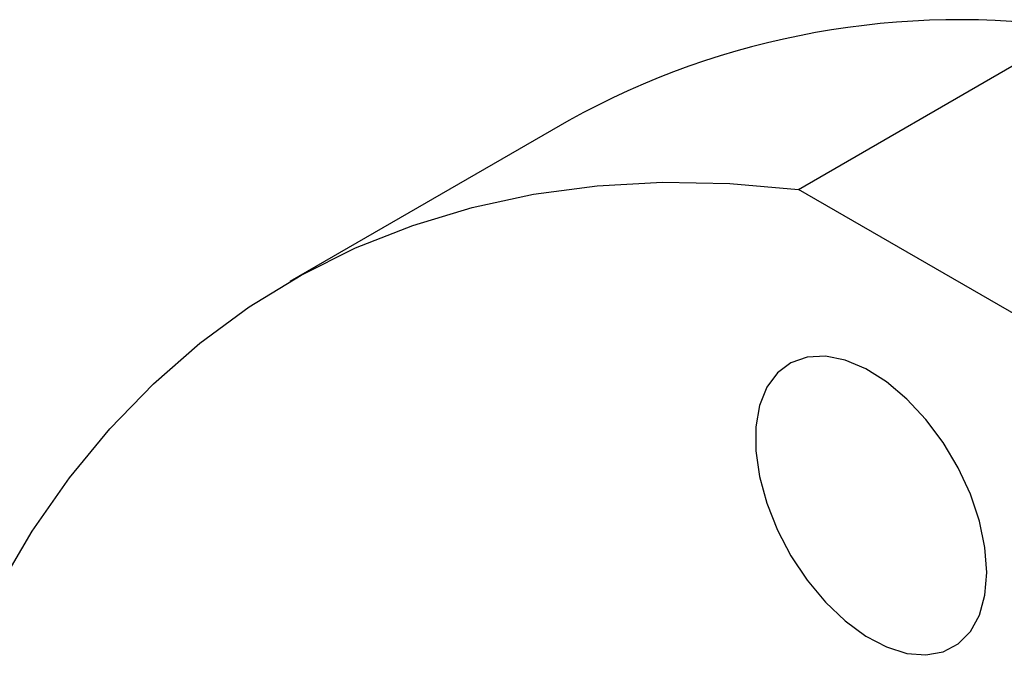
# Model space of a CAD drawing. Header units: millimetres. Extents: x 15 to 415, y 5 to 292.
# Tile 5 of 38: x 55.84 to 69.07, y 217.47 to 226.08. Entities that reach past the tile are written whole.
import ezdxf

# ---------------------------------------------------------------- set-up
doc = ezdxf.new("R2010")
doc.units = ezdxf.units.MM

msp = doc.modelspace()

# ---------------------------------------------------------------- linework, layer by layer
at = {"color": 7, "linetype": 'Continuous', "lineweight": 25}
for p, q in [((66.2998, 223.7993), (70.0474, 225.9627)), ((63.2148, 224.7255), (59.4671, 222.562)), ((81.1322, 215.2367), (66.2998, 223.7993))]:
    msp.add_line(p, q, dxfattribs=at)
at = {"color": 7, "linetype": 'Continuous', "lineweight": 25, "flags": 128}
for points in [[(55.5498, 218.4413), (56.0061, 219.2086), (56.5062, 219.9231), (57.0489, 220.583), (57.6329, 221.1868), (58.2566, 221.7329), (58.9186, 222.22), (59.6172, 222.6469), (60.3507, 223.0125), (61.1173, 223.3159), (61.915, 223.5563), (62.7419, 223.7332), (63.596, 223.8462), (64.4751, 223.8949), (65.3771, 223.8792), (66.2998, 223.7993)], [(68.8314, 218.6538), (68.8064, 218.989), (68.7322, 219.3423), (68.6112, 219.7023), (68.4472, 220.0575), (68.2456, 220.3964), (68.0129, 220.7082), (67.7564, 220.9828), (67.4845, 221.2115), (67.2059, 221.3868), (66.9296, 221.5031), (66.6643, 221.5567), (66.4187, 221.5458), (66.2007, 221.4709), (66.0172, 221.3343), (65.8741, 221.1404), (65.7761, 220.8955), (65.7264, 220.6073), (65.7264, 220.2853), (65.7761, 219.9397), (65.8741, 219.5816), (66.0172, 219.2225), (66.2007, 218.8741), (66.4187, 218.5474), (66.6643, 218.253), (66.9296, 218.0004), (67.2059, 217.7976), (67.4845, 217.6512), (67.7564, 217.5659), (68.0129, 217.5444), (68.2456, 217.5875), (68.4472, 217.6937), (68.6112, 217.8596), (68.7322, 218.0799), (68.8064, 218.3475), (68.8314, 218.6538)]]:
    msp.add_lwpolyline(points, dxfattribs=at)
at = {"color": 7, "linetype": 'Continuous', "lineweight": 25}
msp.add_arc((68.4645, 215.2188), 10.8599, 81.61907, 118.90815, dxfattribs=at)

doc.saveas('drawing.dxf')
